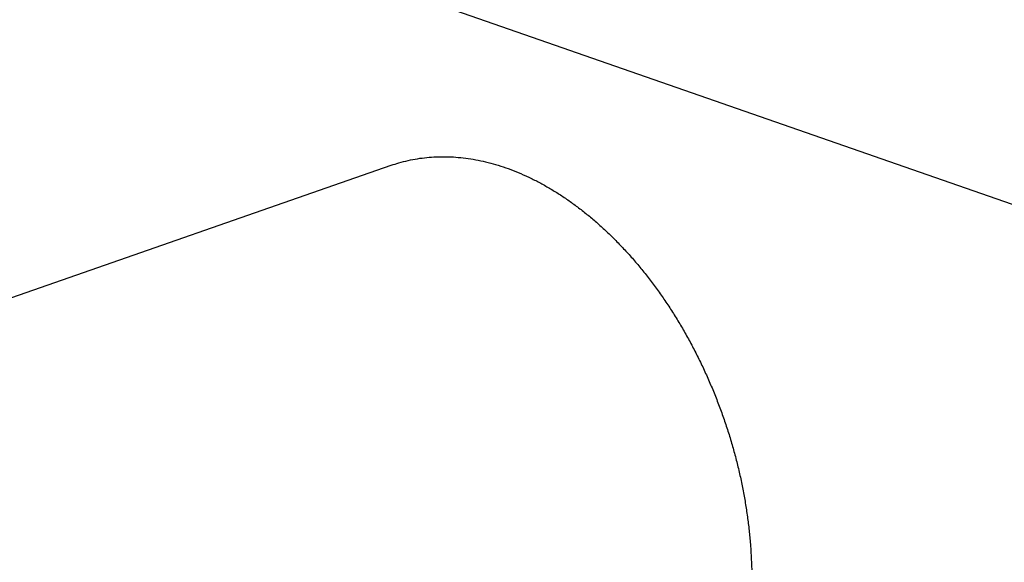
# Model space of a CAD drawing. Header units: millimetres. Extents: x 160 to 318, y 73 to 291.
# Tile 35 of 129: x 196.43 to 198.41, y 123.42 to 124.52. Entities that reach past the tile are written whole.
import ezdxf

# ---------------------------------------------------------------- set-up
doc = ezdxf.new("R2010")
doc.units = ezdxf.units.MM
doc.header["$LTSCALE"] = 30.734
doc.layers.get('0').update_dxf_attribs({"linetype": 'CONTINUOUS'})

msp = doc.modelspace()

# ---------------------------------------------------------------- linework, layer by layer
at = {"color": 7, "linetype": 'Continuous'}
for p, q in [((200.0246, 123.5871), (194.7921, 125.411)), ((193.4607, 122.9271), (197.1779, 124.2228))]:
    msp.add_line(p, q, dxfattribs=at)
for points, knots in [([(197.1779, 124.2228), (197.1831, 124.2246), (197.1944, 124.2282), (197.2119, 124.2327), (197.2307, 124.2363), (197.2497, 124.2388), (197.269, 124.2401), (197.2885, 124.2403), (197.3082, 124.2394), (197.328, 124.2374), (197.3481, 124.2342), (197.3682, 124.2299), (197.3883, 124.2245), (197.4017, 124.2202), (197.4084, 124.2179)], [0, 0, 0, 0, 0.0164194, 0.0353839, 0.054423, 0.0735753, 0.0928781, 0.1123669, 0.132075, 0.152033, 0.1722689, 0.1928077, 0.2136713, 0.2348786, 0.2348786, 0.2348786, 0.2348786]), ([(197.4084, 124.2179), (197.4151, 124.2155), (197.4287, 124.2104), (197.4489, 124.2017), (197.469, 124.192), (197.489, 124.1812), (197.5088, 124.1694), (197.5285, 124.1566), (197.548, 124.1427), (197.5673, 124.128), (197.5862, 124.1122), (197.6049, 124.0956), (197.6233, 124.0781), (197.6413, 124.0597), (197.6589, 124.0405), (197.6761, 124.0205), (197.6929, 123.9997), (197.7092, 123.9782), (197.7249, 123.956), (197.7402, 123.9332), (197.7549, 123.9097), (197.769, 123.8856), (197.7826, 123.8611), (197.7955, 123.836), (197.8077, 123.8105), (197.8193, 123.7845), (197.8302, 123.7582), (197.8405, 123.7315), (197.85, 123.7046), (197.8587, 123.6774), (197.8667, 123.6501), (197.874, 123.6226), (197.8805, 123.595), (197.8861, 123.5673), (197.891, 123.5397), (197.8951, 123.512), (197.8984, 123.4845), (197.9009, 123.457), (197.9025, 123.4298), (197.9034, 123.4028), (197.9034, 123.376), (197.9025, 123.3495), (197.9009, 123.3234), (197.8984, 123.2977), (197.8952, 123.2725), (197.8911, 123.2477), (197.8862, 123.2234), (197.8805, 123.1997), (197.874, 123.1766), (197.8668, 123.1541), (197.8588, 123.1324), (197.85, 123.1113), (197.8405, 123.091), (197.8303, 123.0714), (197.8194, 123.0527), (197.8078, 123.0348), (197.7955, 123.0178), (197.7826, 123.0017), (197.7691, 122.9865), (197.755, 122.9723), (197.7402, 122.9591), (197.725, 122.9469), (197.7092, 122.9357), (197.6928, 122.9255), (197.6761, 122.9164), (197.6588, 122.9084), (197.6463, 122.9035), (197.6395, 122.9011), (197.6388, 122.9008)], [0, 0, 0, 0, 0.021567, 0.043505, 0.065825, 0.088533, 0.111633, 0.135125, 0.159009, 0.18328, 0.207932, 0.232956, 0.258342, 0.284077, 0.310146, 0.336535, 0.363225, 0.390198, 0.417433, 0.444909, 0.472604, 0.500495, 0.528558, 0.556768, 0.585099, 0.613527, 0.642024, 0.670565, 0.699123, 0.727671, 0.756182, 0.784631, 0.81299, 0.841235, 0.869339, 0.897278, 0.925028, 0.952564, 0.979865, 1.00691, 1.033677, 1.060147, 1.086303, 1.112128, 1.137608, 1.162729, 1.18748, 1.211853, 1.23584, 1.259437, 1.282641, 1.305453, 1.327875, 1.349914, 1.371578, 1.392879, 1.413833, 1.434456, 1.45477, 1.474799, 1.49457, 1.514114, 1.533463, 1.552652, 1.571717, 1.590697, 1.609633, 1.612144, 1.612144, 1.612144, 1.612144])]:
    msp.add_open_spline(points, degree=3, knots=knots, dxfattribs=at)

doc.saveas('drawing.dxf')
